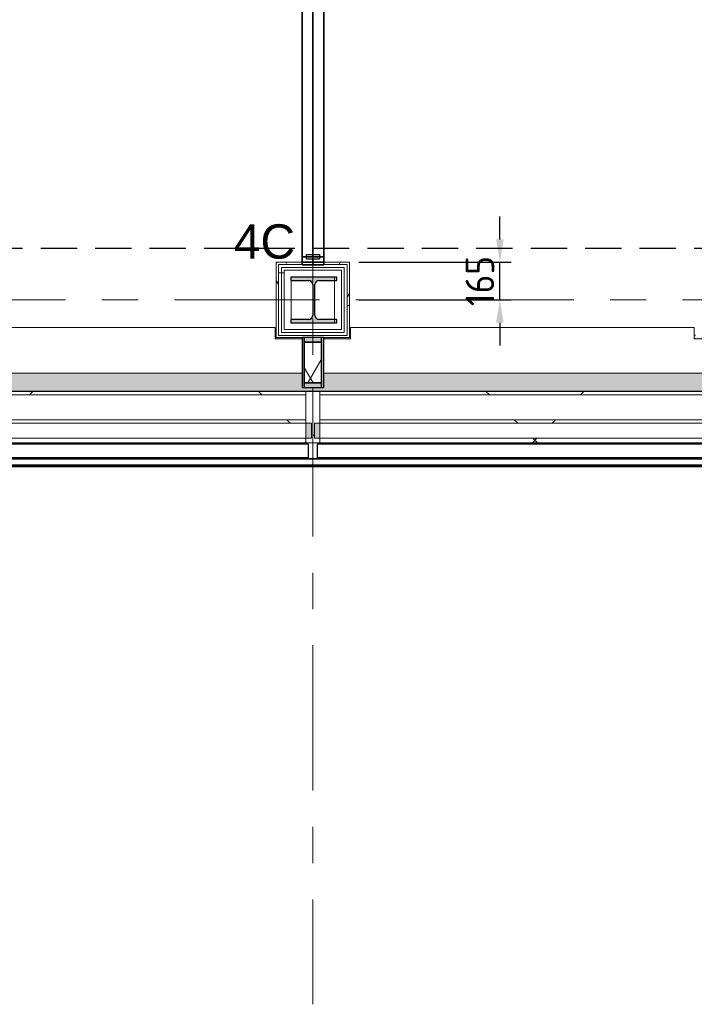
# Model space of a CAD drawing. Extents: x 2744 to 57639, y 3641 to 38820.
# Tile 7 of 179: x 8734 to 11685, y 16247 to 20554. Entities that reach past the tile are written whole.
import ezdxf
from ezdxf.enums import TextEntityAlignment as Align

# ---------------------------------------------------------------- set-up
doc = ezdxf.new("R2010")
doc.units = 0
doc.header["$LTSCALE"] = 50
doc.header["$PDSIZE"] = -5
doc.linetypes.add('HIDDEN2', pattern=[4.7625, 3.175, -1.5875])
doc.linetypes.add('stramien', pattern=[22.225, 12.7, -3.175, 3.175, -3.175])
doc.layers.get('0').update_dxf_attribs({"linetype": 'CONTINUOUS'})
doc.layers.get('DEFPOINTS').update_dxf_attribs({"linetype": 'CONTINUOUS'})
for name, color, linetype, lineweight in [('A-GLAZ', 8, 'CONTINUOUS', 25), ('A-GLAZ-CWMG', 8, 'CONTINUOUS', 18), ('A-WALL', 8, 'CONTINUOUS', 25), ('A-WALL-MBNI', 8, 'CONTINUOUS', 25), ('A-WALL-PATT', 8, 'CONTINUOUS', 50), ('I-WALL', 8, 'CONTINUOUS', 25), ('S-COLS', 8, 'CONTINUOUS', 18), ('S-GRID', 8, 'CONTINUOUS', 18)]:
    doc.layers.add(name, color=color, linetype=linetype, lineweight=lineweight)
for name, color, linetype in [('AS-A38--_F----5', 2, 'CONTINUOUS'), ('AS-A38--_F---4-', 9, 'CONTINUOUS'), ('AS-I38--_F----5', 2, 'CONTINUOUS'), ('as-i38-e_f----5', 7, 'CONTINUOUS'), ('AS-L38--', 7, 'CONTINUOUS'), ('AS-L38--_F----5', 7, 'CONTINUOUS'), ('AS-L38--_F---4-', 7, 'CONTINUOUS'), ('AS-L38--_F-23--', 3, 'CONTINUOUS'), ('AS-L38--_F1-----', 2, 'CONTINUOUS'), ('AS-L38--_F123--', 7, 'CONTINUOUS'), ('AS-M38--_F123--_Wandlengte', 1, 'CONTINUOUS'), ('IWTEKST', 2, 'CONTINUOUS')]:
    doc.layers.add(name, color=color, linetype=linetype)
doc.layers.add('AS-I38-1_F----5', color=2, linetype='CONTINUOUS', plot=False)
doc.styles.get("Standard").update_dxf_attribs({"font": 'isocp.shx'})
doc.dimstyles.new('CWall_F2_Wandlengte', dxfattribs={"dimscale": 50, "dimtxt": 2.5, "dimasz": 2, "dimexe": 1, "dimexo": 1, "dimgap": 0.5, "dimtad": 1, "dimdec": 0, "dimdsep": 46, "dimtxsty": 'Standard', "dimcen": 2.5, "dimclrt": 2, "dimadec": 0, "dimazin": 0, "dimtfac": 1, "dimtdec": 0, "dimtix": 1, "dimtmove": 2, "dimatfit": 0, "dimfxl": 0, "dimtolj": 1, "dimtzin": 0, "dimarcsym": 0})
pattern_1 = [(0, (0, 0), (406.4, 101.6), [33.528, -271.272, 33.528, -271.272, -1625.6]), (0, (0, 0), (406.4, 101.6), [-609.6, 33.528, -576.072, 33.528, -271.272, -711.2]), (0, (0, 0), (406.4, 101.6), [-1524, 33.528, -169.672, 33.528, -474.472]), (120, (152.4, 50.8), (-291.1882, 301.15272), [33.528, -271.272, 33.528, -271.272, -1625.6]), (120, (152.4, 50.8), (-291.1882, 301.15272), [-609.6, 33.528, -576.072, 33.528, -271.272, -711.2]), (120, (152.4, 50.8), (-291.1882, 301.15272), [-1524, 33.528, -169.672, 33.528, -474.472]), (240, (203.2, 254), (-115.2118, -402.75272), [33.528, -271.272, 33.528, -271.272, -1625.6]), (240, (203.2, 254), (-115.2118, -402.75272), [-609.6, 33.528, -576.072, 33.528, -271.272, -711.2]), (240, (203.2, 254), (-115.2118, -402.75272), [-1524, 33.528, -169.672, 33.528, -474.472])]
pattern_2 = [(0, (9856.6, 19095.7), (0, 500), []), (0, (9856.6, 19045.7), (0, 500), []), (0, (9856.6, 18995.7), (0, 500), []), (0, (9856.6, 18945.7), (0, 500), [])]
pattern_3 = [(45, (-10933.3, -18763.2), (-707.107, 707.107), []), (135, (-10933.3, -18763.2), (-707.107, -707.107), [])]
pattern_4 = [(45, (-9099.93, -18763.2), (-212.132, 212.132), [])]
pattern_5 = [(45, (-9099.9, -18763.2), (-707.107, 707.107), []), (135, (-9099.9, -18763.2), (-707.107, -707.107), [])]
pattern_6 = [(0, (822.5, 1360), (31.75, 31.75), [15.875, -47.625]), (90, (830.438, 1352.062), (-31.75, 31.75), [15.875, -47.625])]

# ---------------------------------------------------------------- blocks, each defined once
blk = doc.blocks.new('10844_ABT model nieuw_export 08-11-2012_rvt-1-Plotview 4e Verdieping - schaal 1 op 100')
at = {"layer": 'S-COLS', "lineweight": 5}
blk.add_hatch(color=256, dxfattribs=at).paths.add_polyline_path([(10120.8, 19228.2), (10120.8, 19243.2), (10043.3, 19243.2), (10030.5, 19248.5), (10025.3, 19261.2), (10025.3, 19395.2), (10030.5, 19407.9), (10043.3, 19413.2), (10120.8, 19413.2), (10120.8, 19428.2), (9920.8, 19428.2), (9920.8, 19413.2), (9998.3, 19413.2), (10011, 19407.9), (10016.3, 19395.2), (10016.3, 19261.2), (10011, 19248.5), (9998.3, 19243.2), (9920.8, 19243.2), (9920.8, 19228.2)], flags=0)
at = {"layer": 'S-COLS', "color": 0, "lineweight": 25}
for p, q in [((9920.8, 19428.2), (9920.8, 19413.2)), ((10120.8, 19428.2), (9920.8, 19428.2)), ((10120.8, 19413.2), (10120.8, 19428.2)), ((9920.8, 19413.2), (9998.3, 19413.2)), ((10016.3, 19395.2), (10016.3, 19261.2)), ((10025.3, 19261.2), (10025.3, 19395.2)), ((10043.3, 19413.2), (10120.8, 19413.2)), ((9998.3, 19243.2), (9920.8, 19243.2)), ((9920.8, 19243.2), (9920.8, 19228.2)), ((9920.8, 19228.2), (10120.8, 19228.2)), ((10120.8, 19243.2), (10043.3, 19243.2)), ((10120.8, 19228.2), (10120.8, 19243.2))]:
    blk.add_line(p, q, dxfattribs=at)
for centre, start, end in [((9998.3, 19395.2), 0, 90), ((10043.3, 19395.2), 90, 180), ((9998.3, 19261.2), 270, 0), ((10043.3, 19261.2), 180, 270)]:
    blk.add_arc(centre, 18, start, end, dxfattribs=at)
blk = doc.blocks.new('22_KA_systeempanel_dicht - staal-10156566-Plotview 4e Verdieping - schaal 1 op 100')
at = {"layer": 'A-GLAZ', "lineweight": 18}
h = blk.add_hatch(color=256, dxfattribs=at)
h.paths.add_polyline_path([(-109, 37.5), (-109, -37.5), (-89, -37.5), (-89, 37.5)], flags=0)
h.paths.add_polyline_path([(89, -37.5), (109, -37.5), (109, 37.5), (89, 37.5)], flags=0)
h = blk.add_hatch(dxfattribs=at)
h.set_pattern_fill('FP_272', color=256, style=0, pattern_type=2)
h.set_pattern_definition([(330, (-19054.2, 10016.6), (60, 103.92305), []), (30, (-19054.2, 10016.6), (-60, 103.92305), [])])
h.paths.add_polyline_path([(-89, -37.5), (89, -37.5), (89, 37.5), (-89, 37.5)], flags=0)
at = {"layer": 'A-GLAZ'}
for p, q in [((109, 47.5), (-109, 47.5)), ((-109, 47.5), (-109, 37.5)), ((109, 37.5), (109, 47.5)), ((-109, 37.5), (109, 37.5)), ((-89, 37.5), (-109, 37.5)), ((-109, 37.5), (-109, -37.5)), ((89, 37.5), (-89, 37.5)), ((-89, 37.5), (-89, -37.5)), ((-89, -37.5), (-89, 37.5)), ((89, -37.5), (89, 37.5)), ((109, 37.5), (89, 37.5)), ((89, 37.5), (89, -37.5)), ((109, -37.5), (109, 37.5)), ((109, -37.5), (-109, -37.5)), ((-109, -37.5), (-109, -47.5)), ((-109, -37.5), (-89, -37.5)), ((-89, -37.5), (89, -37.5)), ((89, -37.5), (109, -37.5)), ((109, -47.5), (109, -37.5)), ((-109, -47.5), (109, -47.5))]:
    blk.add_line(p, q, dxfattribs=at)
blk = doc.blocks.new('28_KA_prefab betonnen borstwering vierde verdieping oostgevel - 28_KA_prefab betonnen borstwering vierde verdieping oostgevel-10146947-Plotview 4e Verdieping - schaal 1 op 100')
at = {"layer": 'A-WALL-PATT', "lineweight": 25}
h = blk.add_hatch(color=256, dxfattribs=at)
h.paths.add_polyline_path([(31916.6, 18928.2), (31916.6, 19008.2), (30183.2, 19008.2), (30183.2, 18929.2), (26516.6, 18929.2), (26516.6, 18929.2), (24683.3, 18929.2), (24683.2, 18929.2), (22849.9, 18929.2), (22849.9, 18929.2), (21016.6, 18929.2), (21016.6, 18929.2), (19183.3, 18929.2), (19183.2, 18929.2), (17349.9, 18929.2), (17349.9, 18929.2), (15516.6, 18929.2), (15516.6, 18929.2), (13683.3, 18929.2), (13683.2, 18929.2), (11849.9, 18929.2), (11849.9, 18929.2), (10016.6, 18929.2), (10016.6, 18929.2), (8183.3, 18929.2), (8183.2, 18929.2), (6349.9, 18929.2), (6349.9, 18929.2), (4516.6, 18929.2), (4515.8, 19163.2), (4366.6, 19163.2), (4366.6, 18948.2), (4516.6, 18948.2), (4516.6, 18928.2), (31689.3, 18928.2)], flags=0)
h.paths.add_polyline_path([(30278.3, 19158.2), (30348.3, 19158.2), (30348.3, 19178.2), (30343.3, 19178.2), (30343.3, 19163.2), (30183.2, 19163.2), (30183.2, 19158.2)], flags=0)
h.paths.add_polyline_path([(21016.6, 19158.2), (21016.6, 19158.2), (21016.6, 19163.2)], flags=0)
h.paths.add_polyline_path([(19183.2, 19158.2), (19183.3, 19158.2), (19183.2, 19163.2)], flags=0)
h.paths.add_polyline_path([(6349.9, 19158.2), (6349.9, 19158.2), (6349.9, 19163.2)], flags=0)
h.paths.add_polyline_path([(30018.3, 19174.2), (30023.3, 19174.2), (30023.3, 19178.2), (30018.3, 19178.2)], flags=0)
h.paths.add_polyline_path([(28514.9, 19174.2), (28514.9, 19178.2), (28509.9, 19178.2), (28509.9, 19174.2)], flags=0)
h.paths.add_polyline_path([(28184.9, 19174.2), (28189.9, 19174.2), (28189.9, 19178.2), (28184.9, 19178.2)], flags=0)
h.paths.add_polyline_path([(26356.6, 19174.2), (26356.6, 19178.2), (26351.6, 19178.2), (26351.6, 19174.2)], flags=0)
h.paths.add_polyline_path([(24848.3, 19174.2), (24848.3, 19178.2), (24843.3, 19178.2), (24843.3, 19174.2)], flags=0)
h.paths.add_polyline_path([(26681.6, 19174.2), (26681.6, 19178.2), (26676.6, 19178.2), (26676.6, 19174.2)], flags=0)
h.paths.add_polyline_path([(24518.3, 19174.2), (24523.3, 19174.2), (24523.3, 19178.2), (24518.3, 19178.2)], flags=0)
h.paths.add_polyline_path([(21176.6, 19174.2), (21181.6, 19174.2), (21181.6, 19178.2), (21176.6, 19178.2)], flags=0)
h.paths.add_polyline_path([(23014.9, 19174.2), (23014.9, 19178.2), (23009.9, 19178.2), (23009.9, 19174.2)], flags=0)
h.paths.add_polyline_path([(22689.9, 19174.2), (22689.9, 19178.2), (22684.9, 19178.2), (22684.9, 19174.2)], flags=0)
h.paths.add_polyline_path([(19018.3, 19174.2), (19023.3, 19174.2), (19023.3, 19178.2), (19018.3, 19178.2)], flags=0)
h.paths.add_polyline_path([(20851.6, 19174.2), (20856.6, 19174.2), (20856.6, 19178.2), (20851.6, 19178.2)], flags=0)
h.paths.add_polyline_path([(19348.3, 19174.2), (19348.3, 19178.2), (19343.3, 19178.2), (19343.3, 19174.2)], flags=0)
h.paths.add_polyline_path([(17189.9, 19174.2), (17189.9, 19178.2), (17184.9, 19178.2), (17184.9, 19174.2)], flags=0)
h.paths.add_polyline_path([(15676.6, 19174.2), (15681.6, 19174.2), (15681.6, 19178.2), (15676.6, 19178.2)], flags=0)
h.paths.add_polyline_path([(11689.9, 19174.2), (11689.9, 19178.2), (11684.9, 19178.2), (11684.9, 19174.2)], flags=0)
h.paths.add_polyline_path([(15351.6, 19174.2), (15356.6, 19174.2), (15356.6, 19178.2), (15351.6, 19178.2)], flags=0)
h.paths.add_polyline_path([(13848.3, 19174.2), (13848.3, 19178.2), (13843.3, 19178.2), (13843.3, 19174.2)], flags=0)
h.paths.add_polyline_path([(10181.6, 19174.2), (10181.6, 19178.2), (10176.6, 19178.2), (10176.6, 19174.2)], flags=0)
h.paths.add_polyline_path([(13523.3, 19174.2), (13523.3, 19178.2), (13518.3, 19178.2), (13518.3, 19174.2)], flags=0)
h.paths.add_polyline_path([(12014.9, 19174.2), (12014.9, 19178.2), (12009.9, 19178.2), (12009.9, 19174.2)], flags=0)
h.paths.add_polyline_path([(8348.3, 19174.2), (8348.3, 19178.2), (8343.3, 19178.2), (8343.3, 19174.2)], flags=0)
h.paths.add_polyline_path([(9856.6, 19174.2), (9856.6, 19178.2), (9851.6, 19178.2), (9851.6, 19174.2)], flags=0)
h.paths.add_polyline_path([(8023.3, 19174.2), (8023.3, 19178.2), (8018.3, 19178.2), (8018.3, 19174.2)], flags=0)
h.paths.add_polyline_path([(6189.9, 19174.2), (6189.9, 19178.2), (6184.9, 19178.2), (6184.9, 19174.2)], flags=0)
h.paths.add_polyline_path([(4681.6, 19174.2), (4681.6, 19178.2), (4676.6, 19178.2), (4676.6, 19174.2)], flags=0)
h.paths.add_polyline_path([(6514.9, 19174.2), (6514.9, 19178.2), (6509.9, 19178.2), (6509.9, 19174.2)], flags=0)
at = {"layer": 'A-WALL-MBNI'}
for p, q in [((9851.6, 19178.2), (9856.6, 19178.2)), ((10176.6, 19178.2), (10181.6, 19178.2))]:
    blk.add_line(p, q, dxfattribs=at)
blk = doc.blocks.new('31_KA_Houten vliesgevel met draaiend deel natuursteen gevel - 31_KA_Houten vliesgevel met draaiend deel natuursteen gevel-V194-Plotview 4e Verdieping - schaal 1 op 100')
at = {"layer": 'A-GLAZ'}
h = blk.add_hatch(color=256, dxfattribs=at)
h.paths.add_polyline_path([(-869.2, 166), (916.6, 166), (916.6, 245), (-869.2, 245), (-869.2, 182), (-916.7, 182), (-916.7, 166), (-879.2, 166)], flags=0)
h.paths.add_polyline_path([(916.6, 395), (916.6, 400), (756.7, 400), (756.7, 411), (751.7, 410), (751.7, 395), (849.9, 395)], flags=0)
h.paths.add_polyline_path([(-791.7, 395), (-751.7, 395), (-751.7, 411), (-756.7, 410), (-756.7, 400), (-869.2, 400), (-869.2, 395), (-797.9, 395)], flags=0)
at = {"layer": 'A-GLAZ', "lineweight": 18}
h = blk.add_hatch(dxfattribs=at)
h.set_pattern_fill('FP_440', color=256, style=0, pattern_type=2)
h.set_pattern_definition([(45, (-10933.27, -18763.2), (-212.132, 212.132), [])])
h.paths.add_polyline_path([(-886.7, -60), (-886.7, -40), (-910.2, -40), (-910.2, 26), (-886.7, 26), (-886.7, 165), (-916.7, 165), (-916.7, -60)], flags=0)
h = blk.add_hatch(dxfattribs=at)
h.set_pattern_fill('FP_441', color=256, style=0, pattern_type=2)
h.set_pattern_definition(pattern_3)
h.paths.add_polyline_path([(533.9, 150), (886.6, 150), (886.6, 165), (-886.7, 165), (-886.7, 150), (-98, 150)], flags=0)
at = {"layer": 'A-GLAZ'}
h = blk.add_hatch(color=256, dxfattribs=at)
h.paths.add_polyline_path([(910.1, -40), (910.1, 26), (886.6, 26), (886.6, -40)], flags=0)
h.paths.add_polyline_path([(-910.2, -40), (-886.7, -40), (-886.7, 26), (-910.2, 26), (-910.2, 0.3)], flags=0)
at = {"layer": 'A-GLAZ', "lineweight": 18}
h = blk.add_hatch(dxfattribs=at)
h.set_pattern_fill('FP_441', color=256, style=0, pattern_type=2)
h.set_pattern_definition(pattern_3)
h.paths.add_polyline_path([(849.9, 26), (886.6, 26), (886.6, 41), (-886.7, 41), (-886.7, 26), (533.9, 26)], flags=0)
h = blk.add_hatch(dxfattribs=at)
h.set_pattern_fill('FP_441', color=256, style=0, pattern_type=2)
h.set_pattern_definition(pattern_3)
h.paths.add_polyline_path([(886.6, -60), (886.6, -40), (-886.7, -40), (-886.7, -60), (849.9, -60)], flags=0)
at = {"layer": 'A-GLAZ'}
blk.add_hatch(color=256, dxfattribs=at).paths.add_polyline_path([(916.6, -158.6), (916.6, -155.6), (-916.7, -155.6), (-916.7, -158.6), (849.9, -158.6)], flags=0)
at = {"layer": 'A-GLAZ', "lineweight": 18}
for p, q in [((-751.7, 411), (-756.7, 411)), ((756.7, 411), (751.7, 411)), ((916.6, 400), (916.6, 395)), ((916.6, 245), (916.6, 166)), ((-916.7, 166), (-916.7, 182)), ((-916.7, 166), (916.6, 166)), ((-916.7, 165), (-916.7, -60)), ((-886.7, 165), (-916.7, 165)), ((-886.7, 26), (-886.7, 165)), ((886.6, 165), (-886.7, 165)), ((-886.7, 165), (-886.7, 150)), ((886.6, 150), (-886.7, 150)), ((-886.7, 150), (-886.7, 41)), ((-886.7, 150), (886.6, 150)), ((916.6, 165), (886.6, 165)), ((886.6, 165), (886.6, 26)), ((886.6, 150), (886.6, 165)), ((886.6, 41), (886.6, 150)), ((916.6, -60), (916.6, 165)), ((-910.2, -40), (-910.2, 26)), ((-910.2, 26), (-886.7, 26)), ((-886.7, 41), (886.6, 41)), ((886.6, 41), (-886.7, 41)), ((-886.7, 41), (-886.7, 26)), ((-886.7, 26), (886.6, 26)), ((-886.7, 26), (-886.7, -40)), ((886.6, 26), (886.6, 41)), ((886.6, 26), (910.1, 26)), ((886.6, -40), (886.6, 26)), ((910.1, 26), (910.1, -40)), ((-886.7, -40), (-910.2, -40)), ((-886.7, -60), (-886.7, -40)), ((886.6, -40), (-886.7, -40)), ((-886.7, -40), (-886.7, -60)), ((910.1, -40), (886.6, -40)), ((886.6, -40), (886.6, -60)), ((886.6, -60), (886.6, -40)), ((-916.7, -60), (-886.7, -60)), ((-916.7, -128.6), (-916.7, -60)), ((-886.7, -60), (886.6, -60)), ((886.6, -60), (916.6, -60)), ((916.6, -60), (916.6, -128.6)), ((-916.7, -131.6), (-916.7, -128.6)), ((916.6, -128.6), (-916.7, -128.6)), ((916.6, -128.6), (916.6, -131.6)), ((-916.7, -155.6), (-916.7, -131.6)), ((916.6, -131.6), (-916.7, -131.6)), ((-916.7, -155.6), (-916.7, -158.6)), ((916.6, -155.6), (-916.7, -155.6)), ((-916.7, -158.6), (916.6, -158.6)), ((916.6, -131.6), (916.6, -155.6)), ((916.6, -158.6), (916.6, -155.6))]:
    blk.add_line(p, q, dxfattribs=at)
at = {"layer": 'A-GLAZ'}
for p, q in [((-896.7, -125), (-896.7, -65)), ((-896.7, -65), (896.6, -65)), ((896.6, -65), (896.6, -125)), ((896.6, -125), (-896.7, -125))]:
    blk.add_line(p, q, dxfattribs=at)
blk = doc.blocks.new('31_KA_Houten vliesgevel met draaiend deel natuursteen gevel - 31_KA_Houten vliesgevel met draaiend deel natuursteen gevel-V195-Plotview 4e Verdieping - schaal 1 op 100')
at = {"layer": 'A-GLAZ'}
h = blk.add_hatch(color=256, dxfattribs=at)
h.paths.add_polyline_path([(-916.7, 166), (916.6, 166), (916.6, 182), (869.2, 182), (869.2, 245), (-916.7, 245), (-916.7, 220.1)], flags=0)
h.paths.add_polyline_path([(-776.7, 395), (-751.7, 395), (-751.7, 411), (-756.7, 410), (-756.7, 400), (-916.7, 400), (-916.7, 395), (-779.2, 395)], flags=0)
h.paths.add_polyline_path([(869.2, 395), (869.2, 400), (756.7, 400), (756.7, 411), (751.7, 410), (751.7, 395), (787.4, 395)], flags=0)
at = {"layer": 'A-GLAZ', "lineweight": 18}
h = blk.add_hatch(dxfattribs=at)
h.set_pattern_fill('FP_442', color=256, style=0, pattern_type=2)
h.set_pattern_definition(pattern_4)
h.paths.add_polyline_path([(-886.7, -60), (-886.7, -40), (-910.2, -40), (-910.2, 26), (-886.7, 26), (-886.7, 165), (-916.7, 165), (-916.7, -60)], flags=0)
h = blk.add_hatch(dxfattribs=at)
h.set_pattern_fill('FP_443', color=256, style=0, pattern_type=2)
h.set_pattern_definition(pattern_5)
h.paths.add_polyline_path([(471.4, 150), (886.6, 150), (886.6, 165), (-886.7, 165), (-886.7, 150), (-160.5, 150)], flags=0)
h = blk.add_hatch(dxfattribs=at)
h.set_pattern_fill('FP_442', color=256, style=0, pattern_type=2)
h.set_pattern_definition(pattern_4)
h.paths.add_polyline_path([(886.6, -60), (916.6, -60), (916.6, 165), (886.6, 165), (886.6, 26), (910.1, 26), (910.1, -40), (886.6, -40)], flags=0)
at = {"layer": 'A-GLAZ'}
h = blk.add_hatch(color=256, dxfattribs=at)
h.paths.add_polyline_path([(910.1, -40), (910.1, 26), (886.6, 26), (886.6, -40)], flags=0)
h.paths.add_polyline_path([(-910.2, -40), (-886.7, -40), (-886.7, 26), (-910.2, 26), (-910.2, 0.3)], flags=0)
at = {"layer": 'A-GLAZ', "lineweight": 18}
h = blk.add_hatch(dxfattribs=at)
h.set_pattern_fill('FP_443', color=256, style=0, pattern_type=2)
h.set_pattern_definition(pattern_5)
h.paths.add_polyline_path([(787.4, 26), (886.6, 26), (886.6, 41), (-886.7, 41), (-886.7, 26), (471.4, 26)], flags=0)
h = blk.add_hatch(dxfattribs=at)
h.set_pattern_fill('FP_443', color=256, style=0, pattern_type=2)
h.set_pattern_definition(pattern_5)
h.paths.add_polyline_path([(886.6, -60), (886.6, -40), (-886.7, -40), (-886.7, -60), (787.4, -60)], flags=0)
at = {"layer": 'A-GLAZ'}
blk.add_hatch(color=256, dxfattribs=at).paths.add_polyline_path([(916.6, -158.6), (916.6, -155.6), (-916.7, -155.6), (-916.7, -158.6), (787.4, -158.6)], flags=0)
at = {"layer": 'A-GLAZ', "lineweight": 18}
for p, q in [((-916.7, 395), (-916.7, 400)), ((-751.7, 411), (-756.7, 411)), ((756.7, 411), (751.7, 411)), ((-916.7, 166), (-916.7, 245)), ((916.6, 182), (916.6, 166)), ((-916.7, 166), (916.6, 166)), ((-916.7, 165), (-916.7, -60)), ((-886.7, 165), (-916.7, 165)), ((-886.7, 26), (-886.7, 165)), ((886.6, 165), (-886.7, 165)), ((-886.7, 165), (-886.7, 150)), ((886.6, 150), (-886.7, 150)), ((-886.7, 150), (-886.7, 41)), ((-886.7, 150), (886.6, 150)), ((916.6, 165), (886.6, 165)), ((886.6, 165), (886.6, 26)), ((886.6, 150), (886.6, 165)), ((886.6, 41), (886.6, 150)), ((916.6, -60), (916.6, 165)), ((-910.2, -40), (-910.2, 26)), ((-910.2, 26), (-886.7, 26)), ((-886.7, 41), (886.6, 41)), ((886.6, 41), (-886.7, 41)), ((-886.7, 41), (-886.7, 26)), ((-886.7, 26), (886.6, 26)), ((-886.7, 26), (-886.7, -40)), ((886.6, 26), (886.6, 41)), ((886.6, 26), (910.1, 26)), ((886.6, -40), (886.6, 26)), ((910.1, 26), (910.1, -40)), ((-886.7, -40), (-910.2, -40)), ((-886.7, -60), (-886.7, -40)), ((886.6, -40), (-886.7, -40)), ((-886.7, -40), (-886.7, -60)), ((910.1, -40), (886.6, -40)), ((886.6, -40), (886.6, -60)), ((886.6, -60), (886.6, -40)), ((-916.7, -60), (-886.7, -60)), ((-916.7, -128.6), (-916.7, -60)), ((-886.7, -60), (886.6, -60)), ((886.6, -60), (916.6, -60)), ((916.6, -60), (916.6, -128.6)), ((-916.7, -131.6), (-916.7, -128.6)), ((916.6, -128.6), (-916.7, -128.6)), ((916.6, -128.6), (916.6, -131.6)), ((-916.7, -155.6), (-916.7, -131.6)), ((916.6, -131.6), (-916.7, -131.6)), ((-916.7, -155.6), (-916.7, -158.6)), ((916.6, -155.6), (-916.7, -155.6)), ((-916.7, -158.6), (916.6, -158.6)), ((916.6, -131.6), (916.6, -155.6)), ((916.6, -158.6), (916.6, -155.6))]:
    blk.add_line(p, q, dxfattribs=at)
at = {"layer": 'A-GLAZ'}
for p, q in [((-896.7, -125), (-896.7, -65)), ((-896.7, -65), (896.6, -65)), ((896.6, -65), (896.6, -125)), ((896.6, -125), (-896.7, -125))]:
    blk.add_line(p, q, dxfattribs=at)
blk = doc.blocks.new('vensterbank tweede verdieping3 - vensterbank tweede verdieping-12052795-Plotview 4e Verdieping - schaal 1 op 100')
at = {"layer": 'A-GLAZ', "lineweight": 18}
for p, q in [((9851.6, 19208.2), (8348.3, 19208.2)), ((9851.6, 19158.2), (9851.6, 19208.2)), ((11684.9, 19208.2), (10181.6, 19208.2)), ((10181.6, 19208.2), (10181.6, 19158.2)), ((11684.9, 19158.2), (11684.9, 19208.2)), ((9969.1, 19158.2), (9851.6, 19158.2)), ((10181.6, 19158.2), (10064.1, 19158.2)), ((12014.9, 19158.2), (11684.9, 19158.2)), ((4516.6, 19008.2), (9969.1, 19008.2)), ((10064.1, 19008.2), (13635.8, 19008.2))]:
    blk.add_line(p, q, dxfattribs=at)
blk = doc.blocks.new('Onderlegger 4e verdieping')
at = {"layer": 'A-WALL-PATT', "lineweight": 18}
h = blk.add_hatch(dxfattribs=at)
h.set_pattern_fill('FP_9', color=256, style=0, pattern_type=2)
h.set_pattern_definition(pattern_1)
h.paths.add_polyline_path([(10166.6, 19483.2), (10176.6, 19483.2), (10176.6, 19493.2), (9856.6, 19493.2), (9856.6, 19483.2), (9887.3, 19483.2)], flags=0)
h = blk.add_hatch(dxfattribs=at)
h.set_pattern_fill('FP_9', color=256, style=0, pattern_type=2)
h.set_pattern_definition(pattern_1)
h.paths.add_polyline_path([(9866.6, 19163.2), (9866.6, 19483.2), (9856.6, 19483.2), (9856.6, 19163.2)], flags=0)
h = blk.add_hatch(dxfattribs=at)
h.set_pattern_fill('FP_195', color=256, angle=-270, style=0, pattern_type=2)
h.set_pattern_definition([(270, (9816.6, 19493.2), (500, 3e-14), []), (270, (9766.6, 19493.2), (500, 3e-14), []), (270, (9716.6, 19493.2), (500, 3e-14), []), (270, (9666.6, 19493.2), (500, 3e-14), [])])
h.paths.add_polyline_path([(10154.1, 19470.7), (10166.6, 19470.7), (10166.6, 19483.2), (9866.6, 19483.2), (9866.6, 19470.7), (9887.3, 19470.7)], flags=0)
h = blk.add_hatch(dxfattribs=at)
h.set_pattern_fill('FP_196', color=256, angle=90, style=0, pattern_type=2)
h.set_pattern_definition(pattern_2)
h.paths.add_polyline_path([(9879.1, 19173.2), (9879.1, 19470.7), (9866.6, 19470.7), (9866.6, 19173.2)], flags=0)
h = blk.add_hatch(dxfattribs=at)
h.set_pattern_fill('FP_9', color=256, style=0, pattern_type=2)
h.set_pattern_definition(pattern_1)
h.paths.add_polyline_path([(10166.6, 19163.2), (10176.6, 19163.2), (10176.6, 19483.2), (10166.6, 19483.2), (10166.6, 19173.2)], flags=0)
h = blk.add_hatch(dxfattribs=at)
h.set_pattern_fill('FP_196', color=256, angle=90, style=0, pattern_type=2)
h.set_pattern_definition(pattern_2)
h.paths.add_polyline_path([(9879.1, 19185.7), (9891.6, 19185.7), (9891.6, 19458.2), (9879.1, 19458.2), (9879.1, 19203.1)], flags=0)
at = {"layer": 'A-GLAZ-CWMG', "lineweight": 35}
blk.add_line((9969.1, 19493.2), (10064.1, 19493.2), dxfattribs=at)
at = {"layer": 'A-WALL'}
blk.add_line((30186.6, 18598.2), (4516.6, 18598.2), dxfattribs=at)
at = {"layer": 'I-WALL', "lineweight": 18}
for p, q in [((10176.6, 19493.2), (9856.6, 19493.2)), ((9856.6, 19493.2), (9856.6, 19163.2)), ((10166.6, 19483.2), (9866.6, 19483.2)), ((9866.6, 19483.2), (9866.6, 19173.2)), ((10154.1, 19470.7), (9879.1, 19470.7)), ((9879.1, 19470.7), (9879.1, 19185.7)), ((10154.1, 19470.7), (10154.1, 19185.7)), ((10166.6, 19483.2), (10166.6, 19173.2)), ((10176.6, 19163.2), (10176.6, 19493.2)), ((10141.6, 19458.2), (9891.6, 19458.2)), ((9891.6, 19458.2), (9891.6, 19198.2)), ((9921.6, 19428.2), (10111.6, 19428.2)), ((9921.6, 19228.2), (9921.6, 19428.2)), ((10111.6, 19428.2), (10111.6, 19228.2)), ((10141.6, 19458.2), (10141.6, 19198.2)), ((10111.6, 19228.2), (9921.6, 19228.2)), ((10166.6, 19173.2), (9866.6, 19173.2)), ((10154.1, 19185.7), (9879.1, 19185.7)), ((10141.6, 19198.2), (9891.6, 19198.2)), ((9856.6, 19163.2), (10176.6, 19163.2))]:
    blk.add_line(p, q, dxfattribs=at)
at = {"layer": 'S-GRID', "linetype": 'stramien'}
for p, q in [((10016.6, 37820.1), (10016.6, 16247.5)), ((2743.8, 19328.2), (56270.4, 19328.2))]:
    blk.add_line(p, q, dxfattribs=at)
at = {"lineweight": 5}
blk.add_blockref('10844_ABT model nieuw_export 08-11-2012_rvt-1-Plotview 4e Verdieping - schaal 1 op 100', (0, 0), dxfattribs=at)
at = {"layer": 'A-GLAZ'}
for name, p in [('vensterbank tweede verdieping3 - vensterbank tweede verdieping-12052795-Plotview 4e Verdieping - schaal 1 op 100', (0, 0)), ('31_KA_Houten vliesgevel met draaiend deel natuursteen gevel - 31_KA_Houten vliesgevel met draaiend deel natuursteen gevel-V195-Plotview 4e Verdieping - schaal 1 op 100', (9099.9, 18763.2)), ('31_KA_Houten vliesgevel met draaiend deel natuursteen gevel - 31_KA_Houten vliesgevel met draaiend deel natuursteen gevel-V194-Plotview 4e Verdieping - schaal 1 op 100', (10933.3, 18763.2))]:
    blk.add_blockref(name, p, dxfattribs=at)
at = {"layer": 'A-GLAZ', "lineweight": 18, "rotation": 89.99999999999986}
blk.add_blockref('22_KA_systeempanel_dicht - staal-10156566-Plotview 4e Verdieping - schaal 1 op 100', (10016.6, 19054.2), dxfattribs=at)
at = {"layer": 'A-WALL-MBNI'}
blk.add_blockref('28_KA_prefab betonnen borstwering vierde verdieping oostgevel - 28_KA_prefab betonnen borstwering vierde verdieping oostgevel-10146947-Plotview 4e Verdieping - schaal 1 op 100', (0, 0), dxfattribs=at)
blk = doc.blocks.new('*D239')
at = {"layer": 'AS-M38--_F123--_Wandlengte', "color": 0, "lineweight": -2}
for p, q in [((10834.6, 19593.2), (10834.6, 19693.2)), ((10217, 19493.2), (10884.6, 19493.2)), ((10834.6, 19328.2), (10834.6, 19493.2)), ((10217, 19328.2), (10884.6, 19328.2)), ((10834.6, 19228.2), (10834.6, 19128.2))]:
    blk.add_line(p, q, dxfattribs=at)
at = {"layer": 'AS-M38--_F123--_Wandlengte', "color": 0}
for points in [[(10818, 19593.2), (10851.3, 19593.2), (10834.6, 19493.2)], [(10818, 19228.2), (10851.3, 19228.2), (10834.6, 19328.2)]]:
    blk.add_solid(points, dxfattribs=at)
at = {"layer": 'DEFPOINTS', "color": 0}
for p in [(10167, 19493.2), (10834.6, 19493.2), (10167, 19328.2)]:
    blk.add_point(p, dxfattribs=at)
at = {"layer": 'AS-M38--_F123--_Wandlengte', "color": 2, "insert": (10747.1, 19410.7), "char_height": 125, "attachment_point": 5, "rotation": 90}
blk.add_mtext('\\A1;165', dxfattribs=at)
blk = doc.blocks.new('BvnAans-_CTA01')
at = {"layer": 'AS-L38--_F----5', "color": 0, "invisible_edges": 10}
blk.add_3dface([(0, 0), (1, 0), (1, 0, 1), (0, 0, 1)], dxfattribs=at)
at = {"layer": 'AS-L38--_F---4-', "invisible_edges": 10}
for points in [[(0, 0.5), (1, 0.5), (1, 0.5, 1), (0, 0.5, 1)], [(0, -0.5), (1, -0.5), (1, -0.5, 1), (0, -0.5, 1)]]:
    blk.add_3dface(points, dxfattribs=at)
at = {"layer": 'AS-L38--_F---4-'}
blk.add_3dface([(0, -0.5, 1), (0, 0.5, 1), (1, 0.5, 1), (1, -0.5, 1)], dxfattribs=at)
blk = doc.blocks.new('OndrAans_CTA01')
at = {"layer": 'AS-L38--_F----5', "color": 0, "invisible_edges": 10}
blk.add_3dface([(0, 0), (1, 0), (1, 0, 1), (0, 0, 1)], dxfattribs=at)
at = {"layer": 'AS-L38--_F---4-', "invisible_edges": 10}
for points in [[(0, 0.5), (1, 0.5), (1, 0.5, 1), (0, 0.5, 1)], [(0, -0.5), (1, -0.5), (1, -0.5, 1), (0, -0.5, 1)]]:
    blk.add_3dface(points, dxfattribs=at)
at = {"layer": 'AS-L38--_F123--', "color": 0}
blk.add_3dface([(0, -0.5), (1, -0.5), (1, 0.5), (0, 0.5)], dxfattribs=at)
blk = doc.blocks.new('Q0WDSTL-_CTA01')
at = {"layer": 'AS-L38--_F-23--'}
for p, q in [((0, 0.3), (0, 0.5)), ((0, -0.3), (0, -0.5))]:
    blk.add_line(p, q, dxfattribs=at)
at = {"layer": 'AS-L38--_F-23--', "color": 1}
blk.add_lwpolyline([(0, 0.3), (1, 0.3), (1, -0.3), (0, -0.3)], dxfattribs=at)
at = {"layer": 'AS-L38--_F1-----'}
blk.add_lwpolyline([(0, 0.5), (0, -0.5)], dxfattribs=at)
blk = doc.blocks.new('D1------_CTA01')
at = {"layer": 'AS-L38--_F----5', "color": 0}
blk.add_3dface([(0, 0), (1, 0), (1, 0, 1), (0, 0, 1)], dxfattribs=at)
at = {"layer": 'AS-L38--_F---4-'}
for points in [[(0, 0.5), (1, 0.5), (1, 0.5, 1), (0, 0.5, 1)], [(0, -0.5), (1, -0.5), (1, -0.5, 1), (0, -0.5, 1)]]:
    blk.add_3dface(points, dxfattribs=at)
blk = doc.blocks.new('QWND35--_CTA01')
at = {"layer": 'AS-A38--_F----5', "extrusion": (0, -1, 0)}
h = blk.add_hatch(dxfattribs=at)
h.set_pattern_fill('CROSS', color=256, scale=5, style=0)
h.set_pattern_definition(pattern_6)
h.paths.add_polyline_path([(0, 940), (1645, 940), (1645, 1780), (0, 1780)])
at = {"layer": 'AS-A38--_F---4-', "extrusion": (0, -1, 0)}
h = blk.add_hatch(dxfattribs=at)
h.set_pattern_fill('CROSS', color=256, scale=5, style=0)
h.set_pattern_definition(pattern_6)
h.paths.add_polyline_path([(0, 940), (1645, 940), (1645, 1780), (0, 1780)])
h = blk.add_hatch(dxfattribs=at)
h.set_pattern_fill('CROSS', color=256, scale=5, style=0)
h.set_pattern_definition(pattern_6)
h.paths.add_polyline_path([(0, 940), (1645, 940), (1645, 1780), (0, 1780)])
at = {"layer": 'DEFPOINTS'}
blk.add_point((0, 0, 2700), dxfattribs=at)
at = {"layer": 'AS-L38--', "yscale": 95}
for name, p, xscale, zscale in [('BvnAans-_CTA01', (0, 0, 2660), 1645, 40), ('OndrAans_CTA01', (0, 0), 1645, 60), ('Q0WDSTL-_CTA01', (0, 0), 10, 10), ('D1------_CTA01', (0, 0, 1780), 1645, 880), ('D1------_CTA01', (0, 0, 940), 1645, 840), ('D1------_CTA01', (0, 0, 60), 1645, 880)]:
    blk.add_blockref(name, p, dxfattribs=dict(at, xscale=xscale, zscale=zscale))
at = {"layer": 'AS-L38--', "xscale": 10, "yscale": 95, "zscale": 10, "rotation": 180}
blk.add_blockref('Q0WDSTL-_CTA01', (1645, 0), dxfattribs=at)
at = {"layer": 'AS-I38--_F----5', "extrusion": (0, -1, 0)}
blk.add_text('AH-Z1', height=125, rotation=90, dxfattribs=at).set_placement((822.5, 2750), align=Align.MIDDLE_LEFT)
at = {"layer": 'AS-I38-1_F----5', "extrusion": (0, -1, 0)}
blk.add_text('98', height=90, dxfattribs=at).set_placement((40, 130))
blk = doc.blocks.new('QEND10--_CTA01')
at = {"layer": 'AS-L38--_F----5', "color": 0, "invisible_edges": 1}
for points in [[(0, 0), (0, 0, 60), (35, 0, 60), (35, 0)], [(0, 0, 60), (0, 0, 2660), (35, 0, 2660), (35, 0, 60)], [(0, 0, 2660), (0, 0, 2700), (35, 0, 2700), (35, 0, 2660)]]:
    blk.add_3dface(points, dxfattribs=at)
at = {"layer": 'AS-L38--_F---4-'}
for points in [[(35, 47.5), (35, 47.5, 60), (0, 47.5, 60), (0, 47.5)], [(35, 47.5, 60), (35, 47.5, 2660), (0, 47.5, 2660), (0, 47.5, 60)], [(35, 47.5, 2660), (35, 47.5, 2700), (0, 47.5, 2700), (0, 47.5, 2660)], [(0, -47.5, 2700), (35, -47.5, 2700), (35, 47.5, 2700), (0, 47.5, 2700)], [(35, -47.5), (35, -47.5, 60), (35, 47.5, 60), (35, 47.5)], [(35, -47.5, 60), (35, -47.5, 2660), (35, 47.5, 2660), (35, 47.5, 60)], [(35, -47.5, 2660), (35, -47.5, 2700), (35, 47.5, 2700), (35, 47.5, 2660)], [(0, -47.5), (0, -47.5, 60), (35, -47.5, 60), (35, -47.5)], [(0, -47.5, 60), (0, -47.5, 2660), (35, -47.5, 2660), (35, -47.5, 60)], [(0, -47.5, 2660), (0, -47.5, 2700), (35, -47.5, 2700), (35, -47.5, 2660)]]:
    blk.add_3dface(points, dxfattribs=at)
at = {"layer": 'AS-L38--_F123--', "color": 0}
blk.add_lwpolyline([(0, -47.5), (35, -47.5), (35, 47.5), (0, 47.5)], dxfattribs=at)
at = {"layer": 'DEFPOINTS'}
blk.add_point((35, 0, 2700), dxfattribs=at)
at = {"layer": 'AS-L38--', "color": 0, "xscale": 10, "yscale": 95, "zscale": 10}
blk.add_blockref('Q0WDSTL-_CTA01', (0, 0), dxfattribs=at)
at = {"layer": 'as-i38-e_f----5', "extrusion": (0, -1, 0)}
blk.add_text('D4C', height=125, rotation=90, dxfattribs=at).set_placement((35, 2750), align=Align.MIDDLE_LEFT)

msp = doc.modelspace()

# ---------------------------------------------------------------- linework, layer by layer
at = {"color": 254, "linetype": 'HIDDEN2'}
msp.add_line((28273.26, 19553.2), (4741.6, 19553.2), dxfattribs=at)
at = {"layer": 'IWTEKST', "color": 3}
msp.add_line((10016.6, 22994.2), (10016.6, 19493.2), dxfattribs=at)

# ---------------------------------------------------------------- block references
msp.add_blockref('Onderlegger 4e verdieping', (0, 0))
at = {"layer": 'AS-L38--', "rotation": 270}
for name, p in [('QWND35--_CTA01', (10016.6, 21162.2)), ('QEND10--_CTA01', (10016.6, 19517.2))]:
    msp.add_blockref(name, p, dxfattribs=at)

# ---------------------------------------------------------------- texts
at = {"layer": 'IWTEKST', "insert": (9670.96, 19658.94), "char_height": 150, "width": 3405, "attachment_point": 1}
msp.add_mtext('{\\fArial|b0|i0|c0|p34;4C}', dxfattribs=at)

# ---------------------------------------------------------------- dimensions: what is measured, and where the dimension line sits
at = {"layer": 'AS-M38--_F123--_Wandlengte'}
dim = msp.add_linear_dim(base=(10834.63, 19493.2), p1=(10167.02, 19328.2), p2=(10167.02, 19493.2), angle=90, dimstyle='CWall_F2_Wandlengte', dxfattribs=at)
dim.commit()
dim.dimension.update_dxf_attribs({"geometry": '*D239', "text_midpoint": (10747.13, 19410.7)})

doc.saveas('drawing.dxf')
